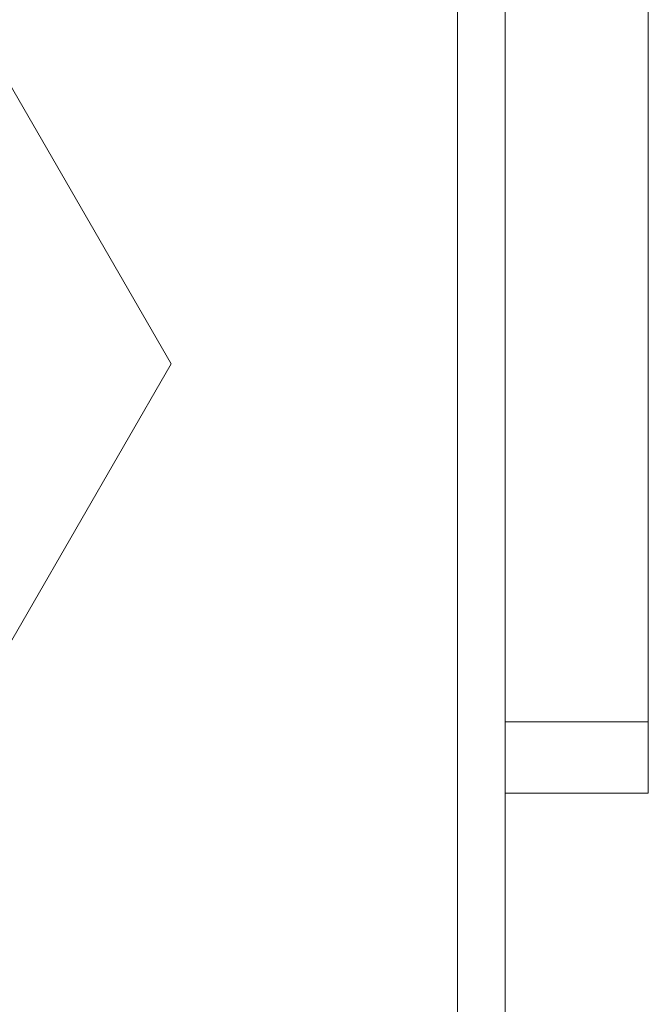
# Model space of a CAD drawing. Header units: millimetres. Extents: x 0 to 1189, y 0 to 841.
# Tile 48 of 53: x 912.48 to 914.12, y 136.45 to 139.03. Entities that reach past the tile are written whole.
import ezdxf

# ---------------------------------------------------------------- set-up
doc = ezdxf.new("R2010")
doc.units = ezdxf.units.MM
doc.layers.add('CONTEXT', color=7, linetype='Continuous', lineweight=18, true_color=0xa5a5a5)

msp = doc.modelspace()

# ---------------------------------------------------------------- linework, layer by layer
at = {"layer": 'CONTEXT'}
for points in [[(913.625, 122), (913.625, 140.5)], [(913.75, 122), (913.75, 140.5)], [(914.125, 139.0625), (914.125, 138.9062), (914.125, 138.75), (914.125, 138.5938), (914.125, 138.4375), (914.125, 138.2812), (914.125, 138.125)], [(912.875, 138.125), (912.375, 138.991), (911.375, 138.991), (910.875, 138.125), (911.375, 137.259), (912.375, 137.259), (912.875, 138.125)], [(914.125, 138.125), (914.125, 137.9688), (914.125, 137.8125), (914.125, 137.6562), (914.125, 137.5), (914.125, 137.3438), (914.125, 137.1875)], [(913.75, 137.1875), (914.125, 137.1875)], [(914.125, 137.1875), (914.125, 137.1562), (914.125, 137.125), (914.125, 137.0938), (914.125, 137.0625), (914.125, 137.0312), (914.125, 137)], [(913.75, 137), (914.125, 137)]]:
    msp.add_lwpolyline(points, dxfattribs=at)

doc.saveas('drawing.dxf')
